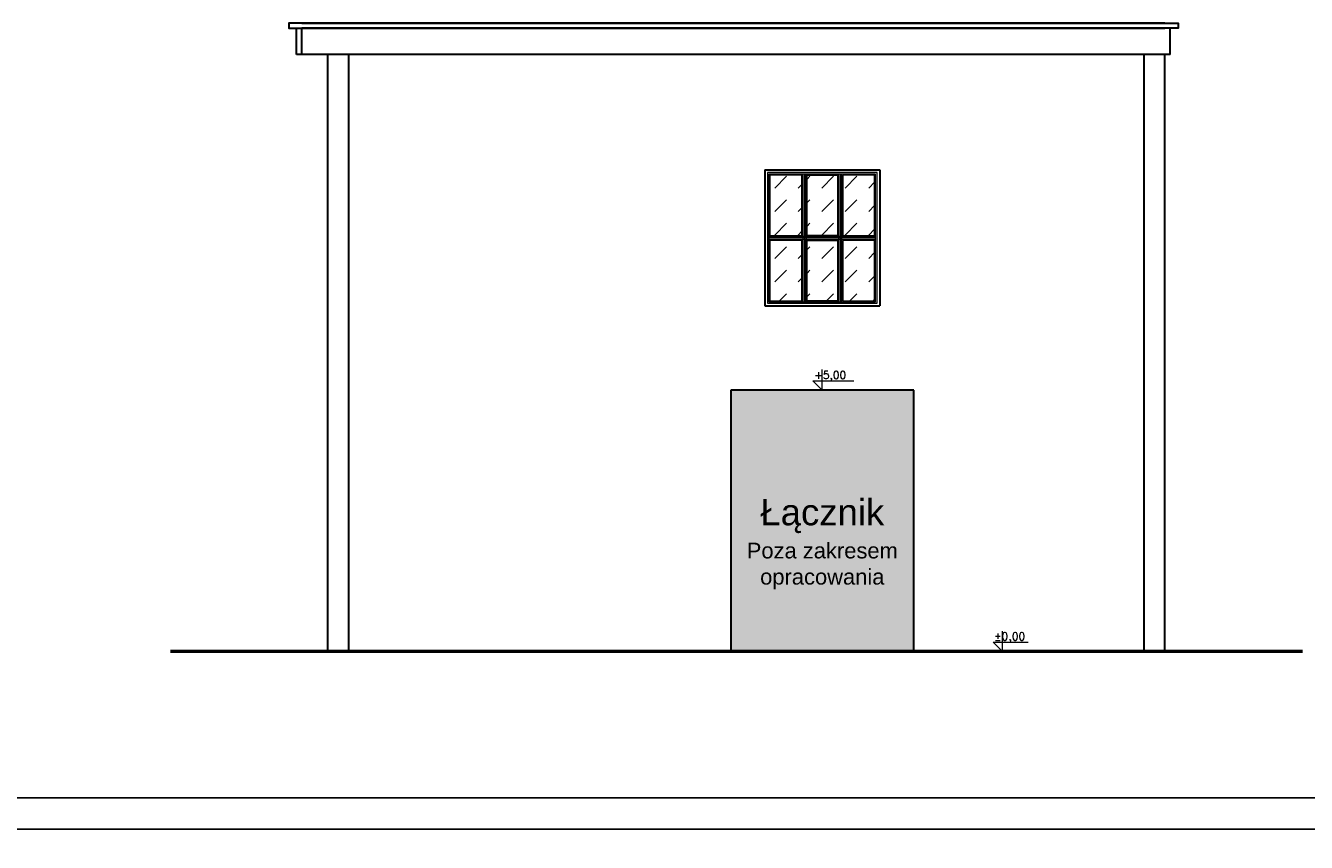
# Model space of a CAD drawing. Header units: millimetres. Extents: x 26456 to 42202, y 436 to 12316.
# Tile 23 of 36: x 37519 to 39967, y 3381 to 4943. Entities that reach past the tile are written whole.
import ezdxf

# ---------------------------------------------------------------- set-up
doc = ezdxf.new("R2010")
doc.units = ezdxf.units.MM
for name, color, linetype, lineweight in [('G-ANNO-TTLB', 6, 'Continuous', 9), ('G-ANNO-TTLB-MEDM', 33, 'Continuous', 25), ('Stolarka okienna', 140, 'Continuous', 15), ('Teren', 26, 'Continuous', 50), ('Wypełnienie ścian', 22, 'Continuous', 9), ('Ściany', 22, 'Continuous', 30)]:
    doc.layers.add(name, color=color, linetype=linetype, lineweight=lineweight)
doc.styles.get("Standard").update_dxf_attribs({"font": 'arial.ttf'})

msp = doc.modelspace()

# ---------------------------------------------------------------- hatches: boundary and pattern name
at = {"layer": 'Stolarka okienna'}
h = msp.add_hatch(dxfattribs=at)
h.set_pattern_fill('DASH', color=1, scale=10, angle=45)
h.set_pattern_definition([(45, (24043.512, 3914.196), (4e-15, 44.90128), [31.75, -31.75])])
h.paths.add_polyline_path([(39002.7, 4657.2), (38941.7, 4657.2), (38941.7, 4542.2), (39002.7, 4542.2)])
h.paths.add_polyline_path([(39070.7, 4657.2), (39012.7, 4657.2), (39012.7, 4542.2), (39070.7, 4542.2)])
h.paths.add_polyline_path([(39141.7, 4657.2), (39080.7, 4657.2), (39080.7, 4542.2), (39141.7, 4542.2)])
h.paths.add_polyline_path([(39141.7, 4532.2), (39080.7, 4532.2), (39080.7, 4417.2), (39141.7, 4417.2)])
h.paths.add_polyline_path([(39070.7, 4532.2), (39012.7, 4532.2), (39012.7, 4417.2), (39070.7, 4417.2)])
h.paths.add_polyline_path([(39002.7, 4532.2), (38941.7, 4532.2), (38941.7, 4417.2), (39002.7, 4417.2)])
at = {"layer": 'Wypełnienie ścian', "true_color": 0xc7c8ca}
h = msp.add_hatch(color=9, dxfattribs=at)
h.dxf.hatch_style = 1
h.paths.add_polyline_path([(39216.7, 4246.2), (38866.7, 4246.2), (38866.7, 3746.2), (39216.7, 3746.2)])

# ---------------------------------------------------------------- linework, layer by layer
at = {"layer": 'G-ANNO-TTLB'}
for points in [[(41202.1, 6376.5), (35202.1, 6376.5), (35202.1, 3406.5), (41202.1, 3406.5)], [(40202.1, 3406.5), (35202.1, 3406.5), (35202.1, 436.5), (40202.1, 436.5)]]:
    msp.add_lwpolyline(points, close=True, dxfattribs=at)
at = {"layer": 'G-ANNO-TTLB-MEDM'}
msp.add_lwpolyline([(41142.1, 6326.5), (35262.1, 6326.5), (35262.1, 3466.5), (41142.1, 3466.5)], close=True, dxfattribs=at)
at = {"layer": 'Stolarka okienna'}
for p, q in [((39041.7, 4246.2), (39041.7, 4285.4)), ((39041.7, 4246.2), (39023.9, 4264.1)), ((39023.9, 4264.1), (39102.3, 4264.1)), ((39386.1, 3746.2), (39386.1, 3785.4)), ((39386.1, 3746.2), (39368.3, 3764.1)), ((39368.3, 3764.1), (39435.5, 3764.1))]:
    msp.add_line(p, q, dxfattribs=at)
at = {"layer": 'Stolarka okienna', "color": 1}
for points in [[(39151.7, 4407.2), (39151.7, 4667.2), (38931.7, 4667.2), (38931.7, 4407.2), (39151.7, 4407.2)], [(39004.7, 4659.2), (38939.7, 4659.2), (38939.7, 4540.2), (39004.7, 4540.2), (39004.7, 4659.2)], [(39004.7, 4659.2), (39004.7, 4415.2)], [(39007.7, 4659.2), (39007.7, 4415.2)], [(39010.7, 4659.2), (39010.7, 4415.2)], [(39010.7, 4659.2), (39072.7, 4659.2), (39072.7, 4540.2), (39010.7, 4540.2), (39010.7, 4659.2)], [(39072.7, 4659.2), (39072.7, 4415.2)], [(39075.7, 4659.2), (39075.7, 4415.2)], [(39078.7, 4659.2), (39078.7, 4415.2)], [(39143.7, 4659.2), (39078.7, 4659.2), (39078.7, 4540.2), (39143.7, 4540.2), (39143.7, 4659.2)], [(39143.7, 4540.2), (38939.7, 4540.2)], [(39143.7, 4537.2), (38939.7, 4537.2)], [(39143.7, 4534.2), (38939.7, 4534.2)], [(39004.7, 4534.2), (38939.7, 4534.2), (38939.7, 4415.2), (39004.7, 4415.2), (39004.7, 4534.2)], [(39010.7, 4534.2), (39072.7, 4534.2), (39072.7, 4415.2), (39010.7, 4415.2), (39010.7, 4534.2)], [(39143.7, 4534.2), (39078.7, 4534.2), (39078.7, 4415.2), (39143.7, 4415.2), (39143.7, 4534.2)]]:
    msp.add_lwpolyline(points, dxfattribs=at)
for points in [[(39146.7, 4412.2), (39146.7, 4662.2), (38936.7, 4662.2), (38936.7, 4412.2)], [(39143.7, 4415.2), (39143.7, 4659.2), (38939.7, 4659.2), (38939.7, 4415.2)], [(39002.7, 4657.2), (38941.7, 4657.2), (38941.7, 4542.2), (39002.7, 4542.2)], [(39012.7, 4657.2), (39070.7, 4657.2), (39070.7, 4542.2), (39012.7, 4542.2)], [(39141.7, 4657.2), (39080.7, 4657.2), (39080.7, 4542.2), (39141.7, 4542.2)], [(39002.7, 4532.2), (38941.7, 4532.2), (38941.7, 4417.2), (39002.7, 4417.2)], [(39012.7, 4532.2), (39070.7, 4532.2), (39070.7, 4417.2), (39012.7, 4417.2)], [(39141.7, 4532.2), (39080.7, 4532.2), (39080.7, 4417.2), (39141.7, 4417.2)]]:
    msp.add_lwpolyline(points, close=True, dxfattribs=at)
at = {"layer": 'Teren'}
msp.add_lwpolyline([(39959.7, 3746.2), (37795.9, 3746.2)], dxfattribs=at)
at = {"layer": 'Ściany', "color": 1}
for p, q in [((38931.7, 4667.2), (38931.7, 4407.2)), ((38931.7, 4667.2), (39151.7, 4667.2)), ((39151.7, 4667.2), (39151.7, 4407.2)), ((38931.7, 4407.2), (39151.7, 4407.2))]:
    msp.add_line(p, q, dxfattribs=at)
at = {"layer": 'Ściany'}
for p, q in [((39216.7, 4246.2), (38866.7, 4246.2)), ((38866.7, 4246.2), (38866.7, 3746.2)), ((39216.7, 3746.2), (39216.7, 4246.2))]:
    msp.add_line(p, q, dxfattribs=at)
for points in [[(39696.7, 4948.2), (38036.7, 4948.2), (38021.7, 4948.2), (38021.7, 4938.2), (38036.7, 4938.2)], [(38046.7, 4948.2), (39706.7, 4948.2), (39721.7, 4948.2), (39721.7, 4938.2), (39706.7, 4938.2)], [(38036.7, 4938.2), (39696.7, 4938.2)], [(38036.7, 4888.2), (38036.7, 4938.2)], [(38036.7, 4938.2), (38163.3, 4938.2)], [(38036.7, 4888.2), (38036.7, 4938.2)], [(39706.7, 4938.2), (38046.7, 4938.2)], [(38046.7, 4888.2), (38046.7, 4938.2)], [(39706.7, 4938.2), (39580.1, 4938.2)], [(39706.7, 4888.2), (39706.7, 4938.2)], [(39706.7, 4888.2), (39706.7, 4938.2)], [(39706.7, 4888.2), (38036.7, 4888.2)], [(38096.7, 3746.2), (38096.7, 4888.2)], [(38136.7, 3746.2), (38136.7, 4888.2)], [(39706.7, 4888.2), (39580.1, 4888.2)], [(39656.7, 3746.2), (39656.7, 4888.2)], [(39696.7, 3746.2), (39696.7, 4888.2)], [(38096.7, 3746.2), (39696.7, 3746.2)]]:
    msp.add_lwpolyline(points, dxfattribs=at)

# ---------------------------------------------------------------- texts
at = {"layer": 'Stolarka okienna', "char_height": 15, "attachment_point": 1}
for s, insert in [('{\\Fsimplex|c238;+5,00}', (39025.9, 4282.8)), ('{\\Fsimplex|c0;%%P\\Fsimplex|c238;0,00}', (39370.3, 3782.8))]:
    msp.add_mtext(s, dxfattribs=dict(at, insert=insert))
at = {"layer": 'Wypełnienie ścian', "color": 1, "insert": (38866.7, 4037.8), "char_height": 50, "width": 350, "attachment_point": 1}
msp.add_mtext('\\pxqc;Łącznik\\P{\\H0.6x;Poza zakresem opracowania}', dxfattribs=at)

doc.saveas('drawing.dxf')
